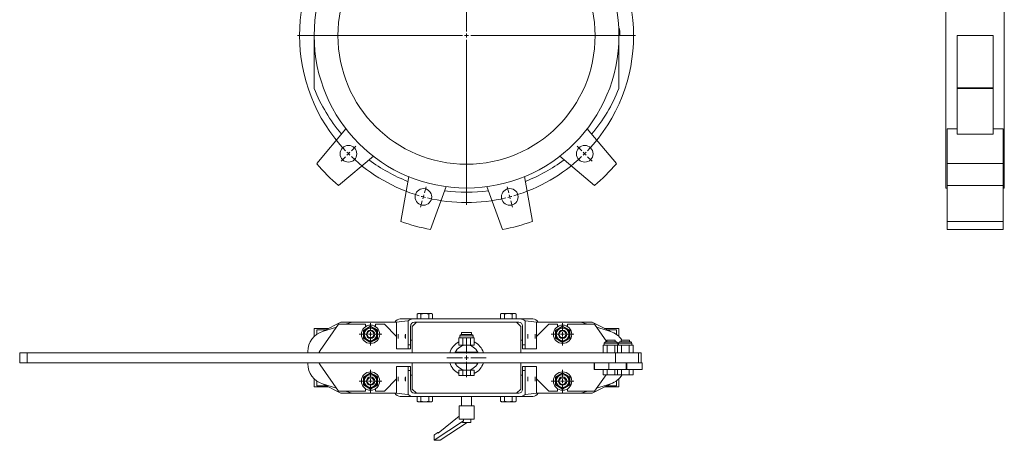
# Model space of a CAD drawing. Header units: millimetres. Extents: x -903 to 340, y -2 to 1476.
# Tile 1 of 2: x -903 to 276, y -2 to 502. Entities that reach past the tile are written whole.
import ezdxf

# ---------------------------------------------------------------- set-up
doc = ezdxf.new("R2010")
doc.units = ezdxf.units.MM

# ---------------------------------------------------------------- blocks, each defined once
blk = doc.blocks.new('SW_CENTERMARKSYMBOL_0')
at = {"color": 0, "linetype": 'Continuous', "lineweight": 0}
for p, q in [((88.4, 56.6), (86.4, 63.8)), ((141.4, -136.4), (141.4, 61.1)), ((194.5, 56.6), (196.4, 63.8)), ((89.7, 51.8), (89, 54.2)), ((89.7, 51.8), (90.3, 49.3)), ((193.2, 51.8), (192.5, 49.3)), ((193.2, 51.8), (193.8, 54.2)), ((91, 46.9), (92.9, 39.7)), ((191.9, 46.9), (189.9, 39.7)), ((-3.5, 3.5), (-8.8, 8.8)), ((0, 0), (-1.8, 1.8)), ((0, 0), (1.8, -1.8)), ((282.8, 0), (281.1, -1.8)), ((282.8, 0), (284.6, 1.8)), ((286.4, 3.5), (291.7, 8.8)), ((3.5, -3.5), (8.8, -8.8)), ((279.3, -3.5), (274, -8.8)), ((136.4, -141.4), (-61.1, -141.4)), ((141.4, -141.4), (138.9, -141.4)), ((141.4, -141.4), (141.4, -138.9)), ((141.4, -141.4), (141.4, -143.9)), ((141.4, -141.4), (143.9, -141.4)), ((146.4, -141.4), (343.9, -141.4)), ((141.4, -146.4), (141.4, -343.9)), ((0, -282.8), (-1.8, -284.6)), ((0, -282.8), (1.8, -281.1)), ((3.5, -279.3), (8.8, -274)), ((279.3, -279.3), (274, -274)), ((282.8, -282.8), (281.1, -281.1)), ((282.8, -282.8), (284.6, -284.6)), ((-3.5, -286.4), (-8.8, -291.7)), ((286.4, -286.4), (291.7, -291.7)), ((91, -329.8), (92.9, -322.5)), ((191.9, -329.8), (189.9, -322.5)), ((88.4, -339.4), (86.4, -346.7)), ((89.7, -334.6), (89, -337)), ((89.7, -334.6), (90.3, -332.2)), ((193.2, -334.6), (192.5, -332.2)), ((193.2, -334.6), (193.8, -337)), ((194.5, -339.4), (196.4, -346.7))]:
    blk.add_line(p, q, dxfattribs=at)
for start, end in [(106.4324, 133.5676), (105, 105.7162), (104.2838, 105), (76.4324, 103.5676), (75, 75.7162), (74.2838, 75), (46.4324, 73.5676), (135, 135.7162), (134.2838, 135), (45, 45.7162), (44.2838, 45), (136.4324, 223.5676), (316.4324, 43.5676), (224.2838, 225), (225, 225.7162), (314.2838, 315), (315, 315.7162), (226.4324, 253.5676), (286.4324, 313.5676), (254.2838, 255), (255, 255.7162), (256.4324, 283.5676), (284.2838, 285), (285, 285.7162)]:
    blk.add_arc((141.4, -141.4), 200, start, end, dxfattribs=at)
blk = doc.blocks.new('SW_CENTERMARKSYMBOL_10')
at = {"color": 0, "linetype": 'Continuous', "lineweight": 0}
for p, q in [((0, 5), (0, 23.5)), ((-5, 0), (-23.5, 0)), ((0, 0), (-2.5, 0)), ((0, 0), (0, 2.5)), ((0, 0), (0, -2.5)), ((0, 0), (2.5, 0)), ((5, 0), (23.5, 0)), ((0, -5), (0, -23.5))]:
    blk.add_line(p, q, dxfattribs=at)
blk = doc.blocks.new('SW_CENTERMARKSYMBOL_11')
at = {"color": 0, "linetype": 'Continuous', "lineweight": 0}
for p, q in [((0, 5), (0, 13.5)), ((-5, 0), (-13.5, 0)), ((0, 0), (-2.5, 0)), ((0, 0), (0, 2.5)), ((0, 0), (0, -2.5)), ((0, 0), (2.5, 0)), ((5, 0), (13.5, 0)), ((0, -5), (0, -13.5))]:
    blk.add_line(p, q, dxfattribs=at)
blk = doc.blocks.new('SW_CENTERMARKSYMBOL_12')
at = {"color": 0, "linetype": 'Continuous', "lineweight": 0}
for p, q in [((0, 5), (0, 13.5)), ((-5, 0), (-13.5, 0)), ((0, 0), (-2.5, 0)), ((0, 0), (0, 2.5)), ((0, 0), (0, -2.5)), ((0, 0), (2.5, 0)), ((5, 0), (13.5, 0)), ((0, -5), (0, -13.5))]:
    blk.add_line(p, q, dxfattribs=at)
blk = doc.blocks.new('SW_CENTERMARKSYMBOL_13')
at = {"color": 0, "linetype": 'Continuous', "lineweight": 0}
for p, q in [((0, 5), (0, 13.5)), ((-5, 0), (-13.5, 0)), ((0, 0), (-2.5, 0)), ((0, 0), (0, 2.5)), ((0, 0), (0, -2.5)), ((0, 0), (2.5, 0)), ((5, 0), (13.5, 0)), ((0, -5), (0, -13.5))]:
    blk.add_line(p, q, dxfattribs=at)
blk = doc.blocks.new('SW_CENTERMARKSYMBOL_14')
at = {"color": 0, "linetype": 'Continuous', "lineweight": 0}
for p, q in [((0, 5), (0, 13.5)), ((-5, 0), (-13.5, 0)), ((0, 0), (-2.5, 0)), ((0, 0), (0, 2.5)), ((0, 0), (0, -2.5)), ((0, 0), (2.5, 0)), ((5, 0), (13.5, 0)), ((0, -5), (0, -13.5))]:
    blk.add_line(p, q, dxfattribs=at)

msp = doc.modelspace()

# ---------------------------------------------------------------- linework, layer by layer
at = {"color": 7, "linetype": 'Continuous', "lineweight": 15}
for p, q in [((206.4, 665.5), (206.4, 300.5)), ((276.4, 665.5), (276.4, 300.5)), ((-185.2, 491), (-184.2, 491.1)), ((-185.1, 489), (-184.2, 489.1)), ((-185.1, 485), (-184.1, 485.1)), ((-550.1, 483), (-550.1, 420.4)), ((-185.1, 420.4), (-185.1, 483)), ((-185.1, 483), (-184.1, 483)), ((262.9, 483), (219.9, 483)), ((219.9, 483), (219.9, 420.4)), ((262.9, 483), (262.9, 420.4)), ((262.9, 420.4), (219.9, 420.4)), ((219.9, 420.4), (219.9, 419.7)), ((262.9, 419.7), (219.9, 419.7)), ((219.9, 419.7), (219.9, 365.1)), ((262.9, 420.4), (262.9, 419.7)), ((262.9, 419.7), (262.9, 365.1)), ((-512, 371.5), (-547, 329.8)), ((-188.1, 329.8), (-223.1, 371.5)), ((219.9, 371.5), (207.9, 371.5)), ((207.9, 371.5), (207.9, 329.8)), ((274.9, 371.5), (262.9, 371.5)), ((274.9, 371.5), (274.9, 329.8)), ((219.9, 365.1), (262.9, 365.1)), ((-520.8, 303.6), (-479.1, 338.6)), ((-256, 338.6), (-214.3, 303.6)), ((274.9, 329.8), (207.9, 329.8)), ((207.9, 329.8), (207.9, 303.6)), ((274.9, 329.8), (274.9, 303.6)), ((-436.9, 314.2), (-446.3, 260.6)), ((-288.8, 260.6), (-298.2, 314.2)), ((-410.6, 251), (-391.9, 302.2)), ((-343.2, 302.2), (-324.5, 251)), ((206.4, 300.5), (207.9, 300.5)), ((274.9, 303.6), (207.9, 303.6)), ((207.9, 303.6), (207.9, 260.6)), ((274.9, 303.6), (274.9, 260.6)), ((274.9, 300.5), (276.4, 300.5)), ((274.9, 260.6), (207.9, 260.6)), ((207.9, 260.6), (207.9, 251)), ((274.9, 260.6), (274.9, 251)), ((274.9, 251), (207.9, 251)), ((-446.9, 143.9), (-431.9, 143.9)), ((-431.9, 143.9), (-367.6, 143.9)), ((-425.6, 150.3), (-426.8, 149.6)), ((-426.8, 149.6), (-426.8, 143.9)), ((-425.6, 150.3), (-424.8, 150.3)), ((-424.2, 150.3), (-424.8, 150.3)), ((-424.2, 150.3), (-418.2, 150.3)), ((-422.2, 149.6), (-422.2, 143.9)), ((-416.9, 150.3), (-418.2, 150.3)), ((-416.9, 150.3), (-410.9, 150.3)), ((-410.9, 150.3), (-412.9, 149.6)), ((-412.9, 149.6), (-412.9, 143.9)), ((-410.3, 150.3), (-410.9, 150.3)), ((-410.3, 150.3), (-409.5, 150.3)), ((-408.3, 149.6), (-409.5, 150.3)), ((-408.3, 149.6), (-408.3, 143.9)), ((-367.6, 143.9), (-303.2, 143.9)), ((-325.6, 150.3), (-326.8, 149.6)), ((-326.8, 149.6), (-326.8, 143.9)), ((-325.6, 150.3), (-324.8, 150.3)), ((-324.2, 150.3), (-324.8, 150.3)), ((-324.2, 150.3), (-318.2, 150.3)), ((-322.2, 149.6), (-322.2, 143.9)), ((-316.9, 150.3), (-318.2, 150.3)), ((-316.9, 150.3), (-310.9, 150.3)), ((-310.9, 150.3), (-312.9, 149.6)), ((-312.9, 149.6), (-312.9, 143.9)), ((-310.3, 150.3), (-310.9, 150.3)), ((-310.3, 150.3), (-309.5, 150.3)), ((-308.3, 149.6), (-309.5, 150.3)), ((-308.3, 149.6), (-308.3, 143.9)), ((-303.2, 143.9), (-288.2, 143.9)), ((-550.1, 132.4), (-550.1, 122.7)), ((-532.9, 132.4), (-550.1, 132.4)), ((-535.8, 130.9), (-547, 130.9)), ((-547, 125.3), (-547, 130.9)), ((-520.9, 137.4), (-542.8, 106)), ((-523.2, 134), (-540.1, 128.7)), ((-538.6, 129.5), (-518.1, 139.9)), ((-488.6, 137.4), (-520.9, 137.4)), ((-518.1, 139.9), (-504.6, 139.9)), ((-504.6, 139.9), (-512.5, 137.4)), ((-452.9, 139.9), (-504.6, 139.9)), ((-491.1, 130.3), (-486.8, 132.8)), ((-491.1, 125.4), (-491.1, 130.3)), ((-488.6, 134.6), (-488.6, 137.4)), ((-486.8, 132.8), (-482.6, 135.2)), ((-482.6, 135.2), (-478.3, 132.8)), ((-478.3, 132.8), (-474.1, 130.3)), ((-465.9, 137.4), (-476.6, 137.4)), ((-476.6, 137.4), (-476.6, 134.6)), ((-474.1, 130.3), (-474.1, 125.4)), ((-451.3, 122.8), (-465.9, 137.4)), ((-451.3, 139.9), (-452.9, 139.9)), ((-451.3, 107.9), (-451.3, 139.9)), ((-437.6, 112.9), (-437.6, 141.4)), ((-434.6, 135.4), (-434.6, 112.9)), ((-427.6, 139.9), (-432.6, 134.9)), ((-432.6, 134.9), (-432.6, 103.4)), ((-305.1, 139.9), (-430, 139.9)), ((-302.6, 134.9), (-307.6, 139.9)), ((-302.6, 103.4), (-302.6, 134.9)), ((-300.6, 112.9), (-300.6, 135.4)), ((-297.6, 141.4), (-297.6, 112.9)), ((-283.8, 139.9), (-282.2, 139.9)), ((-283.8, 139.9), (-283.8, 107.9)), ((-269.2, 137.4), (-283.8, 122.8)), ((-230.6, 139.9), (-282.2, 139.9)), ((-258.6, 137.4), (-269.2, 137.4)), ((-256.8, 132.8), (-261.1, 130.3)), ((-261.1, 130.3), (-261.1, 125.4)), ((-258.6, 134.6), (-258.6, 137.4)), ((-252.6, 135.2), (-256.8, 132.8)), ((-248.3, 132.8), (-252.6, 135.2)), ((-244.1, 130.3), (-248.3, 132.8)), ((-214.2, 137.4), (-246.6, 137.4)), ((-246.6, 137.4), (-246.6, 134.6)), ((-244.1, 125.4), (-244.1, 130.3)), ((-222.6, 137.4), (-230.6, 139.9)), ((-230.6, 139.9), (-217, 139.9)), ((-217, 139.9), (-196.5, 129.5)), ((-199.6, 116.4), (-214.2, 137.4)), ((-195, 128.7), (-211.9, 134)), ((-185.1, 132.4), (-202.2, 132.4)), ((-188.1, 130.9), (-199.3, 130.9)), ((-188.1, 125.3), (-188.1, 130.9)), ((-185.1, 122.7), (-185.1, 132.4)), ((-491.1, 120.5), (-491.1, 125.4)), ((-486.8, 118.1), (-491.1, 120.5)), ((-482.6, 115.6), (-486.8, 118.1)), ((-478.3, 118.1), (-482.6, 115.6)), ((-474.1, 120.5), (-478.3, 118.1)), ((-474.1, 125.4), (-474.1, 120.5)), ((-432.6, 118.4), (-434.6, 118.4)), ((-376.8, 121.3), (-376.8, 112.3)), ((-376.8, 121.3), (-374.5, 121.3)), ((-375.6, 123.6), (-375.6, 121.3)), ((-374.5, 121.3), (-372.2, 121.3)), ((-374.1, 125.1), (-361.1, 125.1)), ((-373.6, 127.5), (-373.6, 125.1)), ((-373.6, 127.5), (-361.6, 127.5)), ((-372.2, 121.3), (-372.2, 112.3)), ((-372.2, 121.3), (-367.6, 121.3)), ((-367.6, 121.3), (-362.9, 121.3)), ((-362.9, 121.3), (-362.9, 112.3)), ((-362.9, 121.3), (-360.6, 121.3)), ((-361.6, 125.1), (-361.6, 127.5)), ((-360.6, 121.3), (-358.3, 121.3)), ((-359.6, 121.3), (-359.6, 123.6)), ((-358.3, 121.3), (-358.3, 112.3)), ((-300.6, 118.4), (-302.6, 118.4)), ((-261.1, 125.4), (-261.1, 120.5)), ((-261.1, 120.5), (-256.8, 118.1)), ((-256.8, 118.1), (-252.6, 115.6)), ((-252.6, 115.6), (-248.3, 118.1)), ((-248.3, 118.1), (-244.1, 120.5)), ((-244.1, 120.5), (-244.1, 125.4)), ((-199.6, 118.4), (-199.6, 116.2)), ((-199.6, 118.4), (-189.6, 118.4)), ((-189.6, 116.2), (-189.6, 118.4)), ((-182.5, 118.4), (-182.5, 116.2)), ((-182.5, 118.4), (-172.5, 118.4)), ((-172.5, 116.2), (-172.5, 118.4)), ((-451.3, 107.9), (-437.7, 107.9)), ((-437.7, 107.9), (-437.6, 112.9)), ((-434.7, 107.9), (-437.7, 107.9)), ((-437.6, 112.9), (-434.6, 112.9)), ((-434.6, 112.9), (-434.7, 107.9)), ((-376.8, 112.3), (-372.2, 112.3)), ((-373.6, 112.3), (-373.6, 111.2)), ((-372.2, 112.3), (-369.3, 112.3)), ((-365.8, 112.3), (-362.9, 112.3)), ((-362.9, 112.3), (-358.3, 112.3)), ((-361.6, 111.2), (-361.6, 112.3)), ((-300.6, 112.9), (-297.6, 112.9)), ((-300.4, 107.9), (-300.6, 112.9)), ((-297.4, 107.9), (-300.4, 107.9)), ((-297.6, 112.9), (-297.4, 107.9)), ((-283.8, 107.9), (-297.4, 107.9)), ((-203.8, 112.4), (-203.8, 103.4)), ((-203.8, 112.4), (-201.5, 112.4)), ((-202.6, 114.7), (-202.6, 112.4)), ((-201.5, 112.4), (-199.2, 112.4)), ((-201.1, 116.2), (-188.1, 116.2)), ((-199.2, 112.4), (-199.2, 103.4)), ((-199.2, 112.4), (-194.6, 112.4)), ((-194.6, 112.4), (-189.9, 112.4)), ((-189.9, 112.4), (-189.9, 103.4)), ((-189.9, 112.4), (-187.6, 112.4)), ((-187.6, 112.4), (-186.7, 112.4)), ((-186.7, 112.4), (-186.7, 103.4)), ((-186.7, 112.4), (-184.4, 112.4)), ((-186.6, 112.4), (-186.6, 114.7)), ((-185.5, 114.7), (-185.5, 112.4)), ((-184.4, 112.4), (-182.1, 112.4)), ((-184, 116.2), (-171, 116.2)), ((-182.1, 112.4), (-182.1, 103.4)), ((-182.1, 112.4), (-177.5, 112.4)), ((-177.5, 112.4), (-172.9, 112.4)), ((-172.9, 112.4), (-172.9, 103.4)), ((-172.9, 112.4), (-170.6, 112.4)), ((-170.6, 112.4), (-168.2, 112.4)), ((-169.5, 112.4), (-169.5, 114.7)), ((-168.2, 112.4), (-168.2, 103.4)), ((-902.7, 103.4), (-902.7, 91.4)), ((-902.7, 103.4), (-893.8, 103.4)), ((-893.8, 103.4), (-893.8, 91.4)), ((-189.4, 103.4), (-893.8, 103.4)), ((-557.6, 104.9), (-557.6, 103.4)), ((-381.1, 103.9), (-381.3, 103.4)), ((-381.1, 103.9), (-354, 103.9)), ((-373.6, 103.9), (-373.6, 103.4)), ((-361.6, 103.4), (-361.6, 103.9)), ((-353.8, 103.4), (-354, 103.9)), ((-189.4, 103.4), (-161.6, 103.4)), ((-189.4, 91.4), (-189.4, 103.4)), ((-161.6, 103.4), (-161.6, 91.4)), ((-161.6, 103.4), (-158.3, 103.4)), ((-158.3, 91.4), (-158.3, 103.4)), ((-893.8, 91.4), (-902.7, 91.4)), ((-190.9, 91.4), (-893.8, 91.4)), ((-557.6, 91.4), (-557.6, 90)), ((-542.8, 88.8), (-520.9, 57.4)), ((-451.3, 86.9), (-437.7, 86.9)), ((-451.3, 86.9), (-451.3, 54.9)), ((-437.6, 81.9), (-437.7, 86.9)), ((-437.7, 86.9), (-434.7, 86.9)), ((-434.7, 86.9), (-434.6, 81.9)), ((-432.6, 91.4), (-432.6, 59.9)), ((-381.3, 91.4), (-381.1, 90.9)), ((-381.1, 90.9), (-354, 90.9)), ((-373.6, 91.4), (-373.6, 90.9)), ((-373.6, 83.7), (-373.6, 82.5)), ((-361.6, 90.9), (-361.6, 91.4)), ((-361.6, 82.5), (-361.6, 83.7)), ((-354, 90.9), (-353.8, 91.4)), ((-302.6, 59.9), (-302.6, 91.4)), ((-300.6, 81.9), (-300.4, 86.9)), ((-300.4, 86.9), (-297.4, 86.9)), ((-297.4, 86.9), (-297.6, 81.9)), ((-283.8, 86.9), (-297.4, 86.9)), ((-283.8, 54.9), (-283.8, 86.9)), ((-214.6, 91.4), (-214.6, 83.4)), ((-214.5, 83.4), (-214.6, 83.4)), ((-214.5, 91.4), (-214.5, 83.4)), ((-197.4, 83.4), (-214.5, 83.4)), ((-203.8, 77), (-203.8, 83.4)), ((-199.2, 77), (-199.2, 83.4)), ((-197.4, 83.4), (-197.4, 91.4)), ((-176.6, 83.4), (-197.4, 83.4)), ((-190.9, 91.4), (-176.6, 91.4)), ((-189.9, 77), (-189.9, 83.4)), ((-186.7, 77), (-186.7, 83.4)), ((-182.1, 77), (-182.1, 83.4)), ((-176.6, 91.4), (-176.6, 83.4)), ((-175.6, 91.4), (-176.6, 91.4)), ((-175.6, 83.4), (-176.6, 83.4)), ((-175.6, 83.4), (-175.6, 91.4)), ((-175.6, 91.4), (-157.4, 91.4)), ((-157.4, 83.4), (-175.6, 83.4)), ((-172.9, 77), (-172.9, 83.4)), ((-168.2, 77), (-168.2, 83.4)), ((-157.4, 83.4), (-157.4, 91.4)), ((-550.1, 72.1), (-550.1, 62.4)), ((-486.8, 76.8), (-491.1, 74.3)), ((-491.1, 74.3), (-491.1, 69.4)), ((-482.6, 79.2), (-486.8, 76.8)), ((-478.3, 76.8), (-482.6, 79.2)), ((-474.1, 74.3), (-478.3, 76.8)), ((-474.1, 69.4), (-474.1, 74.3)), ((-465.9, 57.4), (-451.3, 72)), ((-434.6, 81.9), (-437.6, 81.9)), ((-437.6, 81.9), (-437.6, 53.5)), ((-434.6, 59.4), (-434.6, 81.9)), ((-434.6, 76.4), (-432.6, 76.4)), ((-376.8, 76.1), (-376.8, 82.5)), ((-372.2, 82.5), (-376.8, 82.5)), ((-372.2, 76.1), (-376.8, 76.1)), ((-372.2, 76.1), (-372.2, 82.5)), ((-369.3, 82.5), (-372.2, 82.5)), ((-362.9, 76.1), (-372.2, 76.1)), ((-362.9, 82.5), (-365.8, 82.5)), ((-362.9, 76.1), (-362.9, 82.5)), ((-358.3, 82.5), (-362.9, 82.5)), ((-358.3, 76.1), (-362.9, 76.1)), ((-358.3, 76.1), (-358.3, 82.5)), ((-302.6, 76.4), (-300.6, 76.4)), ((-300.6, 81.9), (-300.6, 59.4)), ((-297.6, 81.9), (-300.6, 81.9)), ((-297.6, 53.5), (-297.6, 81.9)), ((-283.8, 72), (-269.2, 57.4)), ((-261.1, 74.3), (-256.8, 76.8)), ((-261.1, 69.4), (-261.1, 74.3)), ((-256.8, 76.8), (-252.6, 79.2)), ((-252.6, 79.2), (-248.3, 76.8)), ((-248.3, 76.8), (-244.1, 74.3)), ((-244.1, 74.3), (-244.1, 69.4)), ((-214.2, 57.4), (-200.5, 77)), ((-199.2, 77), (-203.8, 77)), ((-189.9, 77), (-199.2, 77)), ((-186.7, 77), (-189.9, 77)), ((-182.1, 77), (-186.7, 77)), ((-185.1, 62.4), (-185.1, 72.1)), ((-172.9, 77), (-182.1, 77)), ((-168.2, 77), (-172.9, 77)), ((-532.9, 62.4), (-550.1, 62.4)), ((-547, 63.9), (-547, 69.6)), ((-535.8, 63.9), (-547, 63.9)), ((-540.1, 66.1), (-523.2, 60.8)), ((-518.1, 54.9), (-538.6, 65.3)), ((-491.1, 69.4), (-491.1, 64.5)), ((-491.1, 64.5), (-486.8, 62.1)), ((-488.6, 57.4), (-488.6, 60.2)), ((-486.8, 62.1), (-482.6, 59.6)), ((-482.6, 59.6), (-478.3, 62.1)), ((-478.3, 62.1), (-474.1, 64.5)), ((-476.6, 60.2), (-476.6, 57.4)), ((-474.1, 64.5), (-474.1, 69.4)), ((-432.6, 59.9), (-427.6, 54.9)), ((-307.6, 54.9), (-302.6, 59.9)), ((-261.1, 64.5), (-261.1, 69.4)), ((-256.8, 62.1), (-261.1, 64.5)), ((-258.6, 57.4), (-258.6, 60.2)), ((-252.6, 59.6), (-256.8, 62.1)), ((-248.3, 62.1), (-252.6, 59.6)), ((-244.1, 64.5), (-248.3, 62.1)), ((-246.6, 60.2), (-246.6, 57.4)), ((-244.1, 69.4), (-244.1, 64.5)), ((-196.5, 65.3), (-217, 54.9)), ((-211.9, 60.8), (-195, 66.1)), ((-185.1, 62.4), (-202.2, 62.4)), ((-188.1, 63.9), (-199.3, 63.9)), ((-188.1, 63.9), (-188.1, 69.6)), ((-520.9, 57.4), (-488.6, 57.4)), ((-504.6, 54.9), (-518.1, 54.9)), ((-512.5, 57.4), (-504.6, 54.9)), ((-504.6, 54.9), (-452.9, 54.9)), ((-476.6, 57.4), (-465.9, 57.4)), ((-451.3, 54.9), (-452.9, 54.9)), ((-431.9, 50.9), (-446.9, 50.9)), ((-431.9, 50.9), (-367.6, 50.9)), ((-305.1, 54.9), (-430, 54.9)), ((-426.8, 45.2), (-426.8, 50.9)), ((-422.2, 45.2), (-422.2, 50.9)), ((-412.9, 45.2), (-412.9, 50.9)), ((-408.3, 45.2), (-408.3, 50.9)), ((-373.6, 50.9), (-373.6, 39.9)), ((-367.6, 50.9), (-303.2, 50.9)), ((-361.6, 39.9), (-361.6, 50.9)), ((-326.8, 45.2), (-326.8, 50.9)), ((-322.2, 45.2), (-322.2, 50.9)), ((-312.9, 45.2), (-312.9, 50.9)), ((-308.3, 45.2), (-308.3, 50.9)), ((-288.2, 50.9), (-303.2, 50.9)), ((-283.8, 54.9), (-282.2, 54.9)), ((-282.2, 54.9), (-230.6, 54.9)), ((-269.2, 57.4), (-258.6, 57.4)), ((-246.6, 57.4), (-214.2, 57.4)), ((-230.6, 54.9), (-222.6, 57.4)), ((-217, 54.9), (-230.6, 54.9)), ((-426.8, 45.2), (-425.6, 44.5)), ((-424.8, 44.5), (-425.6, 44.5)), ((-424.2, 44.5), (-424.8, 44.5)), ((-418.2, 44.5), (-424.2, 44.5)), ((-416.9, 44.5), (-418.2, 44.5)), ((-410.9, 44.5), (-416.9, 44.5)), ((-410.9, 44.5), (-412.9, 45.2)), ((-410.3, 44.5), (-410.9, 44.5)), ((-409.5, 44.5), (-410.3, 44.5)), ((-409.5, 44.5), (-408.3, 45.2)), ((-376.6, 39.9), (-376.6, 23.9)), ((-376.6, 39.9), (-358.6, 39.9)), ((-358.6, 23.9), (-358.6, 39.9)), ((-326.8, 45.2), (-325.6, 44.5)), ((-324.8, 44.5), (-325.6, 44.5)), ((-324.2, 44.5), (-324.8, 44.5)), ((-318.2, 44.5), (-324.2, 44.5)), ((-316.9, 44.5), (-318.2, 44.5)), ((-310.9, 44.5), (-316.9, 44.5)), ((-310.9, 44.5), (-312.9, 45.2)), ((-310.3, 44.5), (-310.9, 44.5)), ((-309.5, 44.5), (-310.3, 44.5)), ((-309.5, 44.5), (-308.3, 45.2)), ((-401.5, 7.1), (-376.6, 27.3)), ((-376.6, 23.9), (-358.6, 23.9)), ((-371.1, 23.9), (-371.1, 21.7)), ((-362.6, 19.9), (-362.6, 23.9)), ((-371.1, 21.7), (-406.3, -1.5)), ((-366.8, 19.9), (-399.3, -1.5)), ((-372.6, 20.1), (-372.6, 19.9)), ((-372.6, 19.9), (-362.6, 19.9)), ((-406.3, 4.5), (-405.6, 5.5)), ((-406.3, -1.5), (-406.3, 4.5)), ((-405.6, 5.5), (-401.8, 8)), ((-401.8, 8), (-401.5, 7.1)), ((-400.4, 8), (-401.8, 8)), ((-399.3, -1.5), (-406.3, -1.5))]:
    msp.add_line(p, q, dxfattribs=at)
at = {"color": 8, "linetype": 'Continuous', "lineweight": 15}
for p, q in [((-359.6, 123.6), (-375.6, 123.6)), ((-186.6, 114.7), (-202.6, 114.7)), ((-169.5, 114.7), (-185.5, 114.7))]:
    msp.add_line(p, q, dxfattribs=at)
at = {"color": 7, "linetype": 'Continuous', "lineweight": 15, "flags": 128}
for points in [[(-542.8, 106), (-544, 104), (-544.3, 103.4)], [(-544.3, 91.4), (-544, 90.8), (-542.8, 88.8)]]:
    msp.add_lwpolyline(points, dxfattribs=at)
at = {"color": 7, "linetype": 'Continuous', "lineweight": 15}
for centre, radius in [((-367.6, 483), 182.5), ((-367.6, 483), 154), ((-509, 341.6), 10), ((-226.1, 341.6), 10), ((-419.3, 289.9), 10), ((-315.8, 289.9), 10), ((-482.6, 125.4), 11), ((-482.6, 125.4), 8.5), ((-482.6, 125.4), 7.5), ((-482.6, 125.4), 5), ((-252.6, 125.4), 11), ((-252.6, 125.4), 8.5), ((-252.6, 125.4), 7.5), ((-252.6, 125.4), 5), ((-482.6, 125.4), 4), ((-252.6, 125.4), 4), ((-482.6, 69.4), 11), ((-482.6, 69.4), 8.5), ((-482.6, 69.4), 7.5), ((-482.6, 69.4), 5), ((-482.6, 69.4), 4), ((-252.6, 69.4), 11), ((-252.6, 69.4), 8.5), ((-252.6, 69.4), 7.5), ((-252.6, 69.4), 5), ((-252.6, 69.4), 4)]:
    msp.add_circle(centre, radius, dxfattribs=at)
for centre, radius, start, end in [((-367.6, 483), 183.5, 1.8868, 2.5147), ((-367.6, 483), 183.5, 0.631, 1.8868), ((-367.6, 483), 183.5, 0.0031, 0.631), ((-548.1, 420.4), 2, 180, 201.5008), ((-367.6, 491.5), 196, 201.5008, 220.168), ((-367.6, 491.5), 196, 319.832, 338.4992), ((-187.1, 420.4), 2, 338.4992, 0), ((-367.6, 491.5), 196, 233.408, 248.9822), ((-367.6, 491.5), 196, 291.0178, 306.592), ((-367.6, 483), 236, 220.504, 229.496), ((-367.6, 483), 236, 310.504, 319.496), ((-367.6, 491.5), 196, 262.3268, 277.6732), ((-367.6, 483), 236, 250.504, 259.496), ((-367.6, 483), 236, 280.504, 289.496), ((-532.6, 104.9), 25, 107.5, 180), ((-529.6, 111.7), 20, 117, 121.2047), ((-374.1, 123.6), 1.5, 90, 180), ((-361.1, 123.6), 1.5, 0, 90), ((-205.6, 111.7), 20, 58.7953, 63), ((-202.6, 104.9), 25, 32.797, 72.5), ((-367.6, 97.4), 21, 116.0966, 163.3985), ((-367.6, 97.4), 15, 25.6793, 154.3207), ((-367.6, 97.4), 21, 16.6015, 63.9034), ((-201.1, 114.7), 1.5, 90, 180), ((-188.1, 114.7), 1.5, 0, 90), ((-184, 114.7), 1.5, 90, 180), ((-171, 114.7), 1.5, 0, 90), ((-532.6, 90), 25, 180, 252.5), ((-367.6, 97.4), 21, 196.6015, 243.9034), ((-367.6, 97.4), 15, 205.6793, 334.3207), ((-367.6, 97.4), 21, 296.0966, 343.3985), ((-202.6, 90), 25, 287.5, 328.8243), ((-529.6, 83.2), 20, 238.7953, 243), ((-205.6, 83.2), 20, 297, 301.2047)]:
    msp.add_arc(centre, radius, start, end, dxfattribs=at)
for centre, major_axis, ratio, start_param, end_param in [((-446.9, 136.4), (0, 7.5), 0.967918, 0, 1.085278), ((-431.9, 136.4), (7.5, 0), 0.999432, 1.570796, 2.420126), ((-303.2, 136.4), (7.5, 0), 0.999432, 0.721466, 1.570796), ((-288.2, 136.4), (0, 7.5), 0.967918, 5.197907, 6.283185), ((-360.4, 136.4), (102.7, 0), 0.073029, 2.420126, 2.656075), ((-430, 135.4), (-4.5, 0), 0.999338, 4.712389, 6.283185), ((-305.1, 135.4), (4.5, 0), 0.999431, 0, 1.570796), ((-374.7, 136.4), (102.7, 0), 0.073029, 0.485518, 0.721466), ((-430, 59.4), (-4.5, 0), 0.999338, 0, 1.570796), ((-305.1, 59.4), (4.5, 0), 0.999431, 4.712389, 6.283185), ((-446.9, 58.4), (0, 7.5), 0.967918, 2.056314, 3.141593), ((-360.4, 58.4), (102.7, 0), 0.073029, 3.627111, 3.863059), ((-431.9, 58.4), (-7.5, 0), 0.999432, 0.721466, 1.570796), ((-303.2, 58.4), (-7.5, 0), 0.999432, 1.570796, 2.420126), ((-374.7, 58.4), (102.7, 0), 0.073029, 5.561719, 5.797667), ((-288.2, 58.4), (0, 7.5), 0.967918, 3.141593, 4.226871), ((-367.6, 21.7), (4.97, 1.82), 0.294295, 2.24914, 3.034538)]:
    msp.add_ellipse(centre, major_axis=major_axis, ratio=ratio, start_param=start_param, end_param=end_param, dxfattribs=at)
for centre in [(-449.6, 122.9), (-440.9, 122.9), (-294.2, 122.9), (-285.5, 122.9), (-449.6, 71.9), (-440.9, 71.9), (-294.2, 71.9), (-285.5, 71.9)]:
    msp.add_ellipse(centre, major_axis=(0, 2.5), ratio=0.036393, dxfattribs=at)
for points, knots in [([(-424.8, 150.3), (-425.2, 150.2), (-425.9, 150.1), (-426.6, 149.7), (-426.8, 149.6)], [0, 0, 0, 0, 0.641037, 1, 1, 1, 1]), ([(-422.2, 149.6), (-422.7, 149.9), (-423.4, 150.2), (-424, 150.3), (-424.2, 150.3)], [0, 0, 0, 0, 0.798028, 1, 1, 1, 1]), ([(-408.3, 149.6), (-408.8, 149.9), (-409.5, 150.2), (-410.1, 150.3), (-410.3, 150.3)], [0, 0, 0, 0, 0.755224, 1, 1, 1, 1]), ([(-324.8, 150.3), (-325.2, 150.2), (-325.9, 150.1), (-326.6, 149.7), (-326.8, 149.6)], [0, 0, 0, 0, 0.641037, 1, 1, 1, 1]), ([(-322.2, 149.6), (-322.7, 149.9), (-323.4, 150.2), (-324, 150.3), (-324.2, 150.3)], [0, 0, 0, 0, 0.798028, 1, 1, 1, 1]), ([(-308.3, 149.6), (-308.8, 149.9), (-309.5, 150.2), (-310.1, 150.3), (-310.3, 150.3)], [0, 0, 0, 0, 0.755224, 1, 1, 1, 1]), ([(-424.8, 44.5), (-425.2, 44.6), (-425.8, 44.7), (-426.5, 45.1), (-426.8, 45.2)], [0, 0, 0, 0, 0.5441729, 1, 1, 1, 1]), ([(-422.2, 45.2), (-422.5, 45), (-423.2, 44.7), (-423.8, 44.6), (-424.2, 44.5)], [0, 0, 0, 0, 0.508428, 1, 1, 1, 1]), ([(-422.2, 45.2), (-421.5, 45), (-420.9, 44.9), (-419.5, 44.6), (-418.9, 44.5), (-418.2, 44.5)], [0, 0, 0, 0, 0.5, 0.5, 1, 1, 1, 1]), ([(-416.9, 44.5), (-416.2, 44.5), (-415.6, 44.6), (-414.2, 44.9), (-413.6, 45), (-412.9, 45.2)], [0, 0, 0, 0, 0.5, 0.5, 1, 1, 1, 1]), ([(-408.3, 45.2), (-408.8, 45), (-409.5, 44.6), (-410.1, 44.5), (-410.3, 44.5)], [0, 0, 0, 0, 0.755224, 1, 1, 1, 1]), ([(-324.8, 44.5), (-325.2, 44.6), (-325.8, 44.7), (-326.5, 45.1), (-326.8, 45.2)], [0, 0, 0, 0, 0.544173, 1, 1, 1, 1]), ([(-322.2, 45.2), (-322.5, 45), (-323.2, 44.7), (-323.8, 44.6), (-324.2, 44.5)], [0, 0, 0, 0, 0.508428, 1, 1, 1, 1]), ([(-322.2, 45.2), (-321.5, 45), (-320.9, 44.9), (-319.5, 44.6), (-318.9, 44.5), (-318.2, 44.5)], [0, 0, 0, 0, 0.5, 0.5, 1, 1, 1, 1]), ([(-316.9, 44.5), (-316.2, 44.5), (-315.6, 44.6), (-314.2, 44.9), (-313.6, 45), (-312.9, 45.2)], [0, 0, 0, 0, 0.5, 0.5, 1, 1, 1, 1]), ([(-308.3, 45.2), (-308.8, 45), (-309.5, 44.6), (-310.1, 44.5), (-310.3, 44.5)], [0, 0, 0, 0, 0.755224, 1, 1, 1, 1])]:
    msp.add_open_spline(points, degree=3, knots=knots, dxfattribs=at)
for points in [[(-422.2, 149.6), (-420.9, 150), (-419.5, 150.3), (-418.2, 150.3)], [(-416.9, 150.3), (-415.6, 150.3), (-414.2, 150), (-412.9, 149.6)], [(-322.2, 149.6), (-320.9, 150), (-319.5, 150.3), (-318.2, 150.3)], [(-316.9, 150.3), (-315.6, 150.3), (-314.2, 150), (-312.9, 149.6)]]:
    msp.add_open_spline(points, degree=3, dxfattribs=at)

# ---------------------------------------------------------------- block references
at = {"color": 7, "linetype": 'Continuous', "lineweight": 0}
for name, p in [('SW_CENTERMARKSYMBOL_0', (-509, 624.5)), ('SW_CENTERMARKSYMBOL_12', (-482.6, 125.4)), ('SW_CENTERMARKSYMBOL_11', (-252.6, 125.4)), ('SW_CENTERMARKSYMBOL_10', (-367.6, 97.4)), ('SW_CENTERMARKSYMBOL_14', (-482.6, 69.4)), ('SW_CENTERMARKSYMBOL_13', (-252.6, 69.4))]:
    msp.add_blockref(name, p, dxfattribs=at)

doc.saveas('drawing.dxf')
